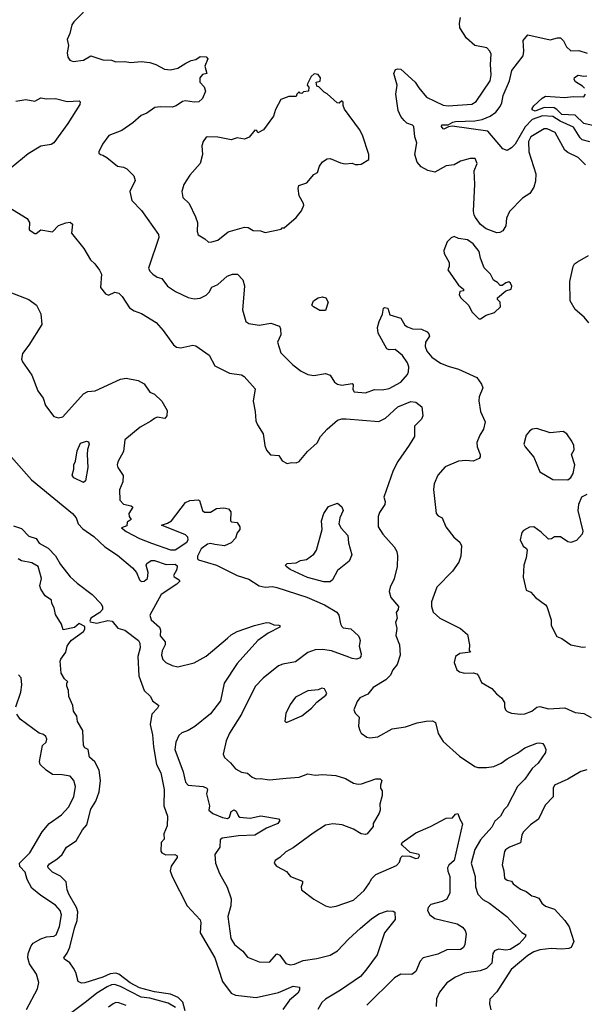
# Model space of a CAD drawing. Extents: x 2087054 to 2277909, y 548907 to 753496.
# Tile 256 of 256: x 2158503 to 2162327, y 687250 to 693919. Entities that reach past the tile are written whole.
import ezdxf

# ---------------------------------------------------------------- set-up
doc = ezdxf.new("R2010")
doc.units = 0

msp = doc.modelspace()

# ---------------------------------------------------------------- linework, layer by layer
at = {"layer": '0CON20XD'}
for points in [[(2158935, 693970.8), (2158868.8, 693905), (2158856.2, 693885), (2158842, 693825), (2158823.3, 693785), (2158833.3, 693745), (2158824, 693695), (2158828.8, 693665), (2158843.3, 693645), (2158865, 693636.7), (2158935.7, 693644.3), (2158985, 693674), (2159065, 693646.4), (2159125, 693645.6), (2159155, 693634.6), (2159214.5, 693635.5), (2159255, 693629.5), (2159325, 693635.4), (2159385, 693628.9), (2159425, 693615.8), (2159483.5, 693583.5), (2159525, 693579.4), (2159575, 693591.2), (2159627.5, 693625), (2159665, 693643.8), (2159695, 693650), (2159725, 693669.4), (2159765, 693667.3), (2159778, 693655), (2159757.5, 693605), (2159770, 693555), (2159741.7, 693548.3), (2159722.5, 693525), (2159722.5, 693495), (2159752.5, 693465), (2159762.5, 693435), (2159740, 693385), (2159716.7, 693363.3), (2159685, 693360), (2159625, 693370), (2159605, 693364.2), (2159562, 693335), (2159535, 693326.4), (2159455, 693330), (2159418.8, 693325), (2159365, 693286), (2159325, 693270), (2159269.6, 693220.4), (2159195, 693169.2), (2159107.5, 693135), (2159063.9, 693076.1), (2159040, 693025), (2159040, 693015), (2159050, 693005), (2159065, 693002.5), (2159092.5, 692985), (2159165, 692926.7), (2159205, 692920), (2159228.3, 692908.3), (2159275, 692862.5), (2159285, 692830), (2159250, 692755), (2159262, 692695), (2159327.4, 692627.4), (2159443.8, 692465), (2159446, 692445), (2159376.4, 692236.4), (2159383.8, 692215), (2159404.5, 692194.5), (2159434.5, 692174.5), (2159466.7, 692166.7), (2159504.6, 692114.6), (2159559.1, 692079.1), (2159645, 692038.6), (2159685, 692028.6), (2159725, 692032.5), (2159765, 692052.9), (2159786.3, 692073.7), (2159803.6, 692106.4), (2159844, 692125), (2159908.3, 692181.7), (2159945, 692195.6), (2159977.5, 692195), (2160015, 692156.7), (2160025.6, 692115.6), (2160023.5, 692086.5)], [(2162336.3, 692936.3), (2162284.8, 692984.8), (2162215, 693019.2), (2162195, 693035.3), (2162130.9, 693155), (2162075, 693179.6), (2162055, 693179.5), (2161965, 693125.5), (2161950, 693095), (2161951.2, 693025), (2161999.6, 692875), (2161996, 692825), (2161985.4, 692785), (2161957.3, 692742.7), (2161909.2, 692710.8), (2161820.9, 692619.1), (2161800, 692575), (2161795, 692523.3), (2161775, 692490), (2161755, 692478), (2161735, 692475.7), (2161662.3, 692502.3), (2161625, 692532), (2161590, 692580), (2161580.9, 692595), (2161577.4, 692622.6), (2161585.8, 692805), (2161581.2, 692895), (2161602.5, 692945), (2161587.9, 692977.9), (2161555, 692980), (2161489.2, 692960.8), (2161445, 692935.5), (2161391.8, 692928.2), (2161315, 692885.8), (2161267.5, 692897.5), (2161221.7, 692921.7), (2161194.2, 692954.2), (2161180, 693005), (2161193.1, 693085), (2161180, 693125), (2161172, 693195), (2161163.3, 693205), (2161125, 693218.9), (2161106, 693236), (2161084.2, 693264.2), (2161066.2, 693305), (2161049.5, 693415), (2161060.4, 693475), (2161037.6, 693555), (2161048.2, 693581.8), (2161065, 693586.9), (2161085, 693583.3), (2161180.6, 693495), (2161207, 693457), (2161259.2, 693395), (2161371.1, 693341.1), (2161405, 693336.2), (2161565, 693347.9), (2161595.7, 693365), (2161690.4, 693505), (2161696.8, 693545), (2161692.1, 693615), (2161695.5, 693685.5), (2161687.5, 693705), (2161667.8, 693727.8), (2161585, 693744.5), (2161529.2, 693795), (2161484.3, 693865), (2161481.9, 693895), (2161489.2, 693935)], [(2162365, 693091.8), (2162312.9, 693105), (2162298.1, 693118.1), (2162255, 693190.5), (2162162.9, 693232.9), (2162115, 693263), (2162045, 693268.9), (2161975, 693242.9), (2161927.6, 693192.4), (2161859.5, 693075), (2161835, 693050.4), (2161804.2, 693034.2), (2161774.5, 693044.5), (2161674.1, 693164.1), (2161431.8, 693198.2), (2161406.7, 693193.3), (2161375, 693176.9), (2161370.4, 693180.4), (2161360.9, 693195), (2161362.7, 693207.3), (2161405, 693206.5), (2161435.8, 693225), (2161455, 693229.2), (2161585, 693235.2), (2161635, 693242.7), (2161689.2, 693265), (2161727.9, 693292.1), (2161758.1, 693331.9), (2161769.6, 693355), (2161778.2, 693405), (2161821.5, 693505), (2161835.6, 693575), (2161912.5, 693675), (2161918.4, 693705), (2161912.5, 693777.5), (2161943.8, 693816.2), (2162095, 693781.8), (2162145, 693796.7), (2162165, 693795.6), (2162186.4, 693775), (2162206, 693736), (2162235, 693708.9), (2162289.8, 693709.8), (2162346.6, 693693.4)], [(2159782.3, 692412.3), (2159805, 692414.3), (2159845, 692426.7), (2159915, 692483.3), (2160025, 692513.1), (2160050.8, 692510.8), (2160085, 692491.2), (2160135, 692488), (2160165, 692476.7), (2160275, 692500), (2160281.7, 692508.3), (2160295, 692510), (2160375, 692578.8), (2160411.2, 692625), (2160427.3, 692662.7), (2160426.2, 692675), (2160395.8, 692725), (2160389.2, 692775), (2160393.3, 692795), (2160447.5, 692815), (2160495, 692870), (2160520, 692885), (2160533, 692927), (2160553.6, 692956.4), (2160585, 692977.5), (2160605, 692978.8), (2160675, 692950), (2160706.4, 692943.6), (2160755, 692947.5), (2160775, 692937.5), (2160795, 692937.5), (2160815, 692940), (2160868.3, 692971.7), (2160867.5, 693005), (2160825, 693137.5), (2160805, 693176.2), (2160702.4, 693312.4), (2160693, 693337), (2160695, 693360), (2160685, 693370), (2160666.7, 693353.3), (2160652.5, 693355), (2160586.4, 693416.4), (2160565, 693427.5), (2160530, 693465), (2160515, 693470), (2160510, 693495), (2160538.3, 693501.7), (2160540, 693525), (2160525, 693547.5), (2160498.3, 693551.7), (2160477.5, 693535), (2160452.5, 693485), (2160450, 693475), (2160461.7, 693461.7), (2160460, 693435), (2160425, 693430), (2160415, 693420), (2160401.7, 693421.7), (2160395, 693430), (2160380, 693415), (2160375, 693400), (2160325, 693400), (2160272.3, 693377.7), (2160235, 693310), (2160222.5, 693265), (2160155, 693173.3), (2160115, 693152.5), (2160108.3, 693168.3), (2160095, 693170), (2160057.3, 693122.7), (2160025, 693110.8), (2159975, 693118.8), (2159935, 693106.2), (2159845, 693123.8), (2159775, 693126.7), (2159765, 693122.5), (2159746.7, 693095), (2159736.7, 693065), (2159740, 693005), (2159726.2, 692945), (2159654.3, 692865.7), (2159615, 692802.5), (2159600, 692755), (2159608.8, 692715), (2159650.8, 692675), (2159693.7, 692583.7), (2159706.2, 692546.2), (2159705.7, 692485), (2159711.3, 692461.3), (2159757.5, 692435), (2159782.3, 692412.3)], [(2162329.1, 693455), (2162315, 693469.7), (2162267.5, 693497.5), (2162258.3, 693515), (2162261.3, 693528.7), (2162285, 693542.6), (2162325, 693536.3), (2162345, 693540)], [(2162435, 693190.6), (2162325, 693215.1), (2162265, 693272.2), (2162175, 693275.9), (2162141.2, 693311.2), (2162122.2, 693322.2), (2162055, 693325.2), (2161995, 693299.4), (2161975, 693307.5), (2161973.3, 693316.7), (2161984.6, 693335.4), (2162041.4, 693388.6), (2162065, 693400.2), (2162195, 693391.3), (2162251.4, 693398.6), (2162325, 693397.5), (2162335.5, 693415)], [(2158477.7, 693367.7), (2158545, 693378), (2158605, 693366.7), (2158645, 693389.4), (2158685, 693382.2), (2158745, 693384.4), (2158825, 693365.7), (2158905, 693370), (2158913.3, 693363.3), (2158910.8, 693345), (2158830, 693215), (2158735, 693084.4), (2158715.3, 693074.7), (2158645, 693061.9), (2158559.5, 693010.5), (2158445, 692916.7)], [(2158425, 692650.6), (2158553.3, 692573.3), (2158568.6, 692545), (2158566.7, 692496.7), (2158605, 692470), (2158615, 692470), (2158645, 692496), (2158725, 692482.5), (2158765, 692524.2), (2158815, 692543.8), (2158845, 692548), (2158861.2, 692535), (2158854.1, 692474.1), (2158938.3, 692368.3), (2158981.7, 692291.7), (2159012.5, 692265), (2159043.6, 692223.6), (2159056.7, 692195), (2159050, 692105), (2159085, 692062.5), (2159105, 692052.5), (2159147, 692073), (2159175, 692067.5), (2159196.7, 692045), (2159247.1, 691967.1), (2159277.3, 691947.3), (2159328.3, 691928.3), (2159427.7, 691867.7), (2159475, 691813.1), (2159545, 691715.8), (2159565, 691700.6), (2159595, 691695.6), (2159675, 691714.3), (2159695, 691709.2), (2159786.6, 691646.6), (2159825.6, 691575.6), (2159925, 691525.6), (2160004.2, 691514.2), (2160023, 691503), (2160098.9, 691418.9), (2160084.6, 691335.4), (2160098.8, 691265), (2160103, 691203), (2160112.5, 691175), (2160151.2, 691115), (2160163.8, 691035), (2160175, 691002.5), (2160202.7, 690972.7), (2160258.3, 690968.3), (2160281.7, 690931.7), (2160315, 690912), (2160345, 690920), (2160375, 690916.7), (2160395, 690926.7), (2160452, 690995), (2160517.9, 691052.1), (2160540, 691095), (2160584.6, 691145.4), (2160655, 691206.7), (2160685, 691215.5), (2160715, 691215.5), (2160935, 691198.5), (2160979.7, 691220.3), (2161065, 691297.8), (2161152.5, 691332.5), (2161185, 691328.8), (2161227.3, 691297.3), (2161233.8, 691235), (2161225, 691213.8), (2161178, 691165), (2161178, 691095), (2161142, 691038)], [(2161612.5, 691892.5), (2161625, 691893.3), (2161663, 691917), (2161720, 691935), (2161760, 691975), (2161757.5, 692005), (2161740, 692025), (2161740, 692035), (2161796.4, 692083.6), (2161832.5, 692095), (2161836.7, 692115), (2161827.5, 692135), (2161815, 692142.5), (2161795, 692137.5), (2161771.7, 692118.3), (2161758.3, 692118.3), (2161739.3, 692139.3), (2161712.5, 692155), (2161691.2, 692195), (2161649.1, 692239.1), (2161624.3, 692305), (2161615, 692348.8), (2161575, 692400.8), (2161535, 692427.1), (2161475, 692436), (2161445, 692450), (2161425, 692441.2), (2161398, 692415), (2161376.7, 692355), (2161377.5, 692335), (2161412.5, 692275), (2161411.7, 692248.3), (2161402.5, 692225), (2161475, 692120), (2161510, 692095), (2161508.3, 692081.7), (2161483, 692077), (2161480, 692055), (2161490, 692035), (2161544.1, 691984.1), (2161565, 691940), (2161612.5, 691892.5)], [(2162358.9, 691865), (2162326.7, 691905), (2162265.3, 691955.3), (2162230.8, 692015), (2162230, 692145), (2162251.7, 692248.3), (2162260.8, 692265), (2162280.2, 692279.8), (2162355, 692322.2)], [(2158435, 692073.3), (2158565, 692024.2), (2158617.7, 691985), (2158645, 691927.1), (2158652.6, 691855), (2158565, 691714.2), (2158522.4, 691657.6), (2158515, 691620), (2158521.7, 691601.7), (2158585, 691512.5), (2158625.8, 691405), (2158662, 691355), (2158677.1, 691305), (2158735, 691232.3), (2158765, 691221.8), (2158795, 691228.5), (2158935, 691384.4), (2158965, 691401.8), (2159014.5, 691405.5), (2159185, 691484), (2159225, 691490), (2159305, 691474.2), (2159345, 691452), (2159385, 691396.2), (2159415, 691382), (2159466.7, 691335), (2159501.9, 691271.9), (2159500, 691235), (2159485, 691217.1), (2159435, 691225.8), (2159415, 691218.8), (2159390.9, 691199.1), (2159319.7, 691160.3), (2159215.9, 691074.1), (2159205.7, 690995), (2159168.1, 690925), (2159163.3, 690905), (2159168.6, 690885), (2159202.7, 690832.7), (2159201.2, 690788.8), (2159180, 690735), (2159182, 690665), (2159205, 690637.5), (2159257.1, 690627.1), (2159268.3, 690618.3), (2159242, 690575), (2159243.8, 690555), (2159257, 690533), (2159230, 690515), (2159228.3, 690491.7), (2159193, 690477), (2159225, 690451.4), (2159314.3, 690405), (2159395, 690373.4), (2159525, 690328.9), (2159555, 690328), (2159635, 690381), (2159644.4, 690395), (2159642.3, 690415), (2159625, 690429.1), (2159462.5, 690495), (2159505, 690508.1), (2159532, 690525), (2159625, 690648), (2159655, 690662), (2159715, 690667.5), (2159721.7, 690661.7), (2159741.2, 690595), (2159755, 690584.3), (2159795, 690584.2), (2159835, 690608.8), (2159885, 690612.2), (2159917, 690607), (2159933.8, 690585), (2159930, 690525), (2159938.3, 690518.3), (2159975, 690512.5), (2159993.3, 690485), (2159993.3, 690465), (2159976.4, 690443.6), (2159965, 690407.5), (2159934.3, 690375.7), (2159890, 690355), (2159825, 690365.2), (2159795, 690370.2), (2159775, 690366.8), (2159732.1, 690335), (2159708.2, 690285), (2159708, 690268), (2159715, 690260.8), (2159835, 690224), (2159975, 690155.6), (2160055, 690130), (2160125, 690083.8), (2160166.1, 690076.1), (2160215, 690078.9), (2160245, 690073.2), (2160447.7, 690007.7), (2160566.7, 689956.7), (2160650.8, 689905), (2160665.6, 689885), (2160675, 689827.5), (2160685, 689808), (2160695, 689800), (2160745, 689793.3), (2160796.7, 689745), (2160805, 689730), (2160808.8, 689715), (2160803.3, 689675), (2160815.7, 689625), (2160814, 689605), (2160805, 689594), (2160785, 689588), (2160755, 689591.4), (2160731.5, 689601.5), (2160615, 689643.6), (2160555, 689652.7), (2160505, 689650.5), (2160455, 689633.3), (2160370.7, 689569.3), (2160285.4, 689554.6), (2160255, 689542.1), (2160150.9, 689459.1), (2160098, 689402), (2160005.7, 689215), (2159925, 689086.2), (2159901.5, 689035), (2159882, 688945), (2159890.9, 688920.9), (2159931.2, 688885), (2159965, 688844), (2160005, 688821.4), (2160045.6, 688815.6), (2160077.7, 688787.7), (2160105, 688778), (2160135, 688779.2), (2160195, 688769.4), (2160307.7, 688782.3), (2160395, 688788.6), (2160455, 688810), (2160505, 688802.5), (2160555, 688805.6), (2160645, 688799.2), (2160710.2, 688780.2), (2160765, 688747.1), (2160795, 688740.6), (2160817.5, 688742.5), (2160915, 688776.2), (2160945, 688776.2), (2160956.2, 688765), (2160946.7, 688735), (2160947.5, 688715), (2160957.5, 688695), (2160957.5, 688665), (2160941.2, 688605), (2160943.8, 688565), (2160938.8, 688545), (2160897.5, 688475), (2160896.7, 688455), (2160856.7, 688405), (2160845, 688400), (2160815, 688404.4), (2160765, 688435.7), (2160687.5, 688465), (2160625, 688471.9), (2160575, 688462.9), (2160490.3, 688409.7), (2160355, 688308.8), (2160305, 688283.3), (2160265, 688243.3), (2160232.5, 688225), (2160226.7, 688205), (2160241.2, 688185), (2160280, 688165), (2160309.2, 688149.2), (2160336.3, 688116.3), (2160417.5, 688085), (2160419.3, 688070.7), (2160410, 688045), (2160412.5, 688025), (2160495, 687962), (2160575, 687916.2), (2160605, 687908.8), (2160645.7, 687914.3), (2160764.3, 687955.7), (2160835, 688021.2), (2160868.8, 688065), (2160887.7, 688102.3), (2160915, 688128.8), (2161055, 688190.4), (2161075, 688212.2), (2161085.3, 688244.7), (2161094.7, 688255.3), (2161145, 688252.5), (2161185, 688238.1), (2161205, 688241.5), (2161211.8, 688255), (2161209.1, 688265), (2161148.1, 688278.1), (2161095.6, 688325), (2161090, 688335), (2161094, 688345), (2161185, 688410.8), (2161285, 688454.5), (2161390.7, 688510.7), (2161435, 688512.5), (2161455, 688537.5), (2161471.7, 688541.7), (2161483.8, 688505), (2161502.7, 688472.7), (2161446.2, 688225), (2161408.5, 688191.5), (2161400.2, 688175), (2161402.4, 688152.4), (2161417.5, 688115), (2161415.4, 688004.6), (2161395, 687962.9), (2161365, 687945.7), (2161286.7, 687925), (2161269.2, 687905), (2161264.3, 687885), (2161280, 687855), (2161315, 687831.4), (2161465, 687795.6), (2161502.1, 687772.1), (2161519.7, 687749.7), (2161527.7, 687727.7), (2161517.4, 687652.6), (2161507.6, 687632.4), (2161488.9, 687621.1), (2161395, 687619.1), (2161335, 687589.1), (2161235, 687565.6), (2161215, 687541.2), (2161186.7, 687473.3), (2161157.9, 687452.1)], [(2160023.5, 692086.5), (2160012.1, 691955), (2160035.5, 691875.5), (2160055, 691860.8), (2160125, 691850.8), (2160205, 691864), (2160263, 691843), (2160270, 691825), (2160272, 691785), (2160249.2, 691735), (2160272.2, 691662.2), (2160352.4, 691582.4), (2160409.1, 691539.1), (2160455, 691515.5), (2160495, 691509.2), (2160573.3, 691523.3), (2160605, 691512.5), (2160636.2, 691465), (2160655, 691450), (2160685, 691444.4), (2160755, 691456), (2160762, 691445), (2160759.4, 691415), (2160767.5, 691397.5), (2160845, 691391.9), (2160905, 691414.4), (2160958, 691412), (2161005, 691422.2), (2161085.6, 691465), (2161128.9, 691515), (2161136.2, 691533.8), (2161138.3, 691568.3), (2161128.8, 691595), (2161096.7, 691645), (2161046.1, 691686.1), (2161005, 691683.3), (2160990.7, 691690.7), (2160930, 691795), (2160927.5, 691835), (2160937.5, 691875), (2160960, 691925), (2160967.5, 691965), (2160975, 691970), (2160996.7, 691965), (2161010, 691920), (2161085, 691896.7), (2161110.7, 691850.7), (2161129.3, 691839.3), (2161164.2, 691824.2), (2161225, 691822.5), (2161261.9, 691805), (2161275, 691790.8), (2161278.7, 691775), (2161251.3, 691735), (2161248.8, 691705), (2161260.4, 691675), (2161293.6, 691633.6), (2161353.4, 691593.4), (2161405, 691571.5), (2161475, 691551.9), (2161598.8, 691495), (2161631.2, 691451.2), (2161639.2, 691425), (2161615.7, 691365), (2161613.4, 691336.6), (2161624.7, 691265), (2161655.2, 691195), (2161644.3, 691145), (2161620, 691105), (2161600, 691055), (2161602.5, 691025), (2161621.9, 690975), (2161622, 690958), (2161615, 690946.7), (2161575, 690928), (2161525, 690934.3), (2161475, 690928.6), (2161385, 690890), (2161335.6, 690835), (2161310, 690775), (2161305.9, 690735.9), (2161324.2, 690574.2), (2161337.7, 690557.7), (2161364.3, 690544.3), (2161389.2, 690485), (2161443.8, 690415), (2161485, 690380), (2161495.8, 690355), (2161490.6, 690285), (2161478.2, 690245), (2161435, 690182.7), (2161327.8, 690075), (2161292.9, 689975), (2161292.5, 689945), (2161304.4, 689905), (2161349.7, 689865), (2161413, 689833), (2161487.9, 689795), (2161535.8, 689755), (2161548.8, 689685), (2161547.5, 689647.5), (2161557.5, 689635), (2161485, 689625.7), (2161453.8, 689605), (2161446.7, 689565), (2161463.3, 689515), (2161482.3, 689502.3), (2161515, 689493.8), (2161575, 689495.8), (2161599.1, 689489.1), (2161611.4, 689475), (2161630, 689430), (2161699.8, 689389.8), (2161732.5, 689352.5), (2161766.8, 689326.8), (2161787.5, 689295), (2161786.7, 689265), (2161792.5, 689245), (2161803.9, 689233.9), (2161835, 689221.2), (2161894.3, 689214.3), (2161925, 689217.8), (2161972.5, 689235), (2162005, 689262.5), (2162025, 689267.5), (2162085, 689250.8), (2162195, 689257.8), (2162265, 689226.1), (2162325, 689220), (2162373, 689193)], [(2160575, 691950), (2160535, 691950), (2160493.9, 691973.9), (2160482.5, 691985), (2160493.3, 692015), (2160525, 692036), (2160555, 692041.2), (2160576.7, 692035), (2160593.3, 692005), (2160575, 691950)], [(2162215, 690803.3), (2162235, 690817.5), (2162251.2, 690845), (2162262, 690905), (2162241.2, 690975), (2162258.8, 691005), (2162256, 691035), (2162243.8, 691065), (2162210, 691115), (2162185, 691130), (2162095, 691120), (2162005, 691150.8), (2161975, 691145.8), (2161955, 691132.5), (2161933.1, 691105), (2161917.5, 691045), (2161926, 691025), (2161986.4, 690956.4), (2162025, 690857.5), (2162115, 690804.2), (2162215, 690803.3)], [(2158935, 690783.6), (2158869.6, 690815), (2158858.8, 690835), (2158868.5, 690875), (2158868.6, 690905), (2158880.6, 690929.4), (2158891.4, 690998.6), (2158915, 691050.8), (2158954.3, 691064.3), (2158969.3, 691059.3), (2158973.9, 691043.9), (2158962.3, 691007.7), (2158959.7, 690975), (2158964.6, 690885), (2158948.6, 690795), (2158935, 690783.6)], [(2158413.1, 690995), (2158583, 690803), (2158861.3, 690575), (2158885.2, 690545), (2158900, 690505), (2158931, 690471), (2159005, 690419), (2159079.1, 690349.1), (2159165, 690291.9), (2159266, 690206), (2159293.6, 690175), (2159315.3, 690125.3), (2159326.7, 690113.3), (2159345, 690115.4), (2159368.2, 690135), (2159373.7, 690175), (2159358.6, 690225), (2159363.3, 690236.7), (2159392.5, 690255), (2159416.7, 690255), (2159495, 690228.7), (2159555, 690231.2), (2159569.3, 690219.3), (2159566.2, 690195), (2159544, 690155), (2159550, 690145), (2159583.8, 690125), (2159588, 690115), (2159567.8, 690095), (2159460.4, 690025), (2159384.4, 689885), (2159394.4, 689855), (2159449.4, 689805), (2159455.6, 689785), (2159454.3, 689745), (2159487.1, 689705), (2159488.9, 689685), (2159468.2, 689645), (2159463.1, 689615), (2159472, 689585), (2159493.3, 689565), (2159535, 689544), (2159575, 689536), (2159685, 689562.2), (2159765, 689607.7), (2159910.2, 689729.8), (2159935, 689751.8), (2159975.7, 689775), (2160094, 689816), (2160175, 689836.8), (2160194.7, 689834.7), (2160225, 689820), (2160258.3, 689818.3), (2160266, 689815), (2160266, 689805), (2160186.4, 689763.6), (2160115, 689714.3), (2159975, 689558.5), (2159887.3, 689425), (2159862.3, 689305), (2159795, 689217.5), (2159688.2, 689131.8), (2159645, 689105.6), (2159601.7, 689088.3), (2159580.3, 689069.7), (2159560, 689025), (2159554, 688975), (2159611.1, 688825), (2159619.6, 688785), (2159625.4, 688755), (2159643.1, 688735), (2159745.7, 688725.7), (2159770.8, 688715), (2159774.3, 688705), (2159767.5, 688675), (2159788.6, 688595), (2159784.2, 688565), (2159812, 688542), (2159875.7, 688515), (2159910.9, 688509.1), (2159923.1, 688516.9), (2159935.4, 688555), (2159955, 688566.4), (2159968.6, 688558.6), (2159983.8, 688525), (2159995, 688517.3), (2160065, 688511.9), (2160135.8, 688525.8), (2160255, 688505.8), (2160263.8, 688495), (2160252, 688475), (2160175, 688442.2), (2160095.2, 688394.8), (2159985, 688391.5), (2159875, 688375.5), (2159861.4, 688365), (2159859.4, 688315), (2159825.5, 688265), (2159829.6, 688205), (2159856.1, 688135), (2159907.6, 688042.4), (2159935.9, 687965), (2159933.6, 687916.4), (2159912.5, 687845), (2159932.5, 687695), (2159958.6, 687655), (2160015, 687609.2), (2160045, 687570), (2160125, 687538), (2160193.9, 687536.1), (2160245, 687591.2), (2160265, 687582), (2160305, 687525.7), (2160335, 687517.8), (2160365, 687522.2), (2160423.2, 687546.8), (2160515, 687559.5), (2160605, 687583.8), (2160655, 687612.9), (2160729.2, 687690.8), (2160811.8, 687765), (2160885, 687828.8), (2160935, 687862.9), (2160995, 687883.5), (2161031.7, 687881.7), (2161043.8, 687873.8), (2161046.2, 687825), (2160974, 687735), (2160924, 687585), (2160848.1, 687481.9), (2160810.7, 687439.3), (2160675, 687346.4), (2160574.2, 687285.8), (2160548.8, 687261.2), (2160522.9, 687215)], [(2161142, 691038), (2161065, 690927.5), (2161032.2, 690865), (2160968.8, 690685), (2160978, 690655), (2160975.8, 690635.8), (2160939.3, 690580.7), (2160930, 690555), (2160931.4, 690485), (2160962.9, 690435), (2161039.5, 690349.5), (2161056.3, 690316.3), (2161062.8, 690287.2), (2161058.8, 690215), (2161038.8, 690131.2), (2161011.2, 690075), (2161006.2, 690045), (2161016.2, 690005), (2161068.6, 689945), (2161066, 689925), (2161053.9, 689903.9), (2161059.2, 689865), (2161048.8, 689835), (2161057.5, 689795), (2161051.1, 689748.9), (2161074.4, 689685), (2161080.6, 689615), (2161059.3, 689550.7), (2161030, 689515), (2161015, 689480), (2160982.3, 689447.7), (2160896.7, 689395), (2160860.3, 689349.7), (2160806.7, 689325), (2160789.2, 689300.8), (2160766.7, 689245), (2160775, 689222.5), (2160803.3, 689195), (2160797.1, 689135), (2160805.7, 689105.7), (2160816.8, 689086.8), (2160855, 689058.8), (2160875, 689054), (2160929.1, 689060.9), (2161025, 689115.8), (2161115, 689130), (2161195, 689155.7), (2161255, 689167.5), (2161299.5, 689169.5), (2161318.3, 689158.3), (2161338, 689085), (2161371.1, 689031.1), (2161480.8, 688930.8), (2161585, 688860), (2161605, 688854.4), (2161665, 688854.2), (2161715, 688861.1), (2161765, 688884.4), (2161805, 688913.3), (2161875, 688950.5), (2161925, 688986.5), (2162005, 689019.4), (2162025, 689021.4), (2162045.8, 689015.8), (2162058.3, 688998.3), (2162067.5, 688975), (2162064, 688955), (2162015, 688884.2), (2161975, 688848), (2161924.4, 688775), (2161874.2, 688725), (2161805, 688590), (2161785, 688568.8), (2161760.6, 688525), (2161720.6, 688489.4), (2161700.4, 688449.6), (2161624.5, 688365), (2161585, 688297.5), (2161560, 688205), (2161587.3, 688115), (2161589.6, 688045), (2161606.2, 687995), (2161640.4, 687960.4), (2161685.6, 687935.6), (2161802.2, 687845), (2161855.6, 687785.6), (2161905, 687737.1), (2161931.4, 687721.4), (2161926.9, 687705), (2161885, 687659.2), (2161825, 687620.8), (2161795, 687616.2), (2161745, 687623.1), (2161718.9, 687611.1), (2161707.8, 687595), (2161700.5, 687529.5), (2161665, 687493.2), (2161622.6, 687477.4), (2161515, 687460.6), (2161455, 687434.4), (2161396.2, 687395), (2161347.4, 687332.6), (2161326.1, 687286.1), (2161324.3, 687235)], [(2162345, 690703.8), (2162308.8, 690685), (2162288, 690635), (2162284, 690595), (2162316.2, 690455), (2162312.5, 690435), (2162275, 690392.5), (2162235, 690377.5), (2162215, 690382.5), (2162165, 690416.7), (2162125, 690417.5), (2162105, 690403.3), (2162085, 690401.2), (2162035, 690448), (2161985, 690483.3), (2161955, 690482.5), (2161915, 690460), (2161903.8, 690445), (2161893.8, 690395), (2161914.2, 690354.2), (2161935, 690337.5), (2161940, 690325), (2161934.2, 690275), (2161918, 690225), (2161912.7, 690142.7), (2161932.5, 690055), (2161965, 690042.5), (2161997.5, 690005), (2162065, 689956.7), (2162072.5, 689945), (2162103.3, 689855), (2162103.3, 689815), (2162140.5, 689740.5), (2162175, 689728.8), (2162235, 689685.7), (2162315, 689669.2)], [(2160605, 690111.9), (2160562.5, 690112.5), (2160451.4, 690141.4), (2160335, 690194.6), (2160308, 690215), (2160303.8, 690225), (2160315, 690236.7), (2160375, 690240), (2160405, 690256.2), (2160445, 690263.8), (2160495, 690298), (2160512.2, 690325), (2160550.8, 690465), (2160547.9, 690525), (2160562.2, 690575), (2160595, 690622), (2160655, 690644.2), (2160685, 690618.6), (2160693.3, 690595), (2160671.2, 690545), (2160665.6, 690505), (2160681.4, 690475), (2160725.4, 690425.4), (2160730.7, 690375), (2160751.8, 690295), (2160735, 690250.6), (2160655, 690188.5), (2160620.9, 690125), (2160605, 690111.9)], [(2158461.7, 690491.7), (2158515, 690473.3), (2158565, 690420), (2158613.3, 690405), (2158635, 690372.5), (2158695, 690340), (2158745, 690288.8), (2158778.3, 690228.3), (2158844.4, 690144.4), (2158891.6, 690101.6), (2158994.5, 690025), (2159052.9, 689965), (2159064, 689945), (2159063.3, 689925), (2159045, 689903.3), (2158985, 689865.8), (2158977.5, 689845), (2158980.9, 689840.9), (2159025, 689831.9), (2159099.3, 689849.3), (2159130, 689845), (2159168, 689798), (2159215, 689784.2), (2159307.5, 689715), (2159316, 689696), (2159318.5, 689665), (2159302.8, 689605), (2159309.6, 689475), (2159346.5, 689376.5), (2159388.8, 689335), (2159403.3, 689305), (2159446, 689275), (2159436.9, 689255), (2159398.5, 689215), (2159386.7, 689145), (2159402.4, 689075), (2159408.1, 688995), (2159429.2, 688875), (2159458.3, 688818.3), (2159482.5, 688705), (2159479.2, 688595), (2159504.6, 688525), (2159500.9, 688459.1), (2159480, 688405), (2159481.7, 688368.3), (2159462, 688345), (2159458.3, 688288.3), (2159466, 688275), (2159492, 688262), (2159553.9, 688263.9), (2159570, 688255), (2159568.8, 688245), (2159528.1, 688185), (2159522.9, 688155), (2159536.5, 688115), (2159637.3, 687917.3), (2159725, 687823.3), (2159729.4, 687805), (2159725.8, 687735), (2159824.4, 687565), (2159876, 687405), (2159935, 687324.6), (2159965, 687310.8), (2160105, 687295.6), (2160255, 687330), (2160355, 687372.5), (2160397.5, 687365), (2160397.5, 687345), (2160386.5, 687325), (2160331.4, 687278.6), (2160284.4, 687215)], [(2159622.9, 687205), (2159607.6, 687265), (2159575.7, 687295.7), (2159525, 687319.5), (2159415, 687333.4), (2159315, 687360.8), (2159251.9, 687395), (2159175, 687454.8), (2159155, 687460.4), (2159115, 687456.1), (2159065, 687433.6), (2158944.5, 687394.5), (2158922.6, 687392.6), (2158898.8, 687405), (2158882.8, 687465), (2158868.4, 687495), (2158841.6, 687531.6), (2158806, 687555), (2158800.8, 687565), (2158824.7, 687595.3), (2158842.3, 687637.7), (2158875, 687765.6), (2158892.8, 687817.2), (2158896.8, 687876.8), (2158888.3, 687905), (2158834.7, 687995), (2158824.7, 688025), (2158818.5, 688078.5), (2158778.5, 688118.5), (2158726, 688145), (2158695.8, 688175), (2158693.3, 688185), (2158705, 688201.4), (2158755, 688232), (2158790, 688265), (2158820, 688315), (2158885, 688358), (2158927.9, 688432.1), (2158956.7, 688465), (2158985, 688572), (2159018.6, 688625), (2159041.7, 688688.3), (2159050.9, 688765), (2159041.2, 688835), (2159011.3, 688891.3), (2158975.5, 688925), (2158965.8, 688975.8), (2158945, 688986.7), (2158935, 689002.5), (2158930, 689105), (2158894, 689165), (2158888.8, 689201.2), (2158866.7, 689235), (2158863.8, 689275), (2158836, 689335), (2158833.3, 689375), (2158822.5, 689405), (2158822.5, 689427.5), (2158830, 689435), (2158806.7, 689455), (2158783, 689493), (2158778, 689575), (2158781.7, 689588.3), (2158816.2, 689635), (2158824, 689675), (2158835, 689693.3), (2158854.4, 689715.6), (2158935, 689776.2), (2158945, 689790), (2158945, 689808), (2158905, 689828.8), (2158875, 689802), (2158796.2, 689786.2), (2158786.2, 689825), (2158745, 689890), (2158736.2, 689935), (2158720, 689965), (2158718.3, 689988.3), (2158675, 690016), (2158645, 690061.2), (2158640, 690085), (2158650, 690135), (2158627.5, 690215), (2158585, 690240), (2158515, 690253.8), (2158492.5, 690267.5)], [(2162315, 689669.2), (2162335, 689671.2)], [(2158476.5, 689265), (2158509.5, 689365), (2158518.1, 689415), (2158512.1, 689462.1), (2158495, 689480.8)], [(2160315, 689160), (2160415, 689203.3), (2160480, 689255), (2160515, 689297.5), (2160577.5, 689345), (2160582.5, 689355), (2160567, 689387), (2160549.3, 689390.7), (2160525, 689380), (2160455, 689374), (2160370.7, 689329.3), (2160335, 689280), (2160305, 689220), (2160298.3, 689168.3), (2160305, 689160), (2160315, 689160)], [(2158549.4, 687215), (2158623.2, 687355), (2158631.4, 687398.6), (2158616.2, 687455), (2158568.4, 687525), (2158558.8, 687565), (2158559.4, 687595), (2158579.5, 687645), (2158595, 687664.3), (2158645, 687692.9), (2158685, 687706.7), (2158735, 687710.6), (2158748.8, 687721.2), (2158772.7, 687777.3), (2158785.6, 687855), (2158777.8, 687885), (2158745, 687922.5), (2158645, 687986.9), (2158586, 688036), (2158553.8, 688095), (2158540.6, 688145), (2158503.4, 688183.4), (2158500.6, 688205), (2158572.5, 688275), (2158655, 688419.2), (2158702, 688475), (2158785, 688534.4), (2158834.2, 688585), (2158869.4, 688655), (2158881.9, 688725), (2158869.2, 688765), (2158844.4, 688794.4), (2158790, 688805), (2158725, 688806.9), (2158682.9, 688835), (2158642.5, 688875), (2158637.5, 688895), (2158656.7, 689003.3), (2158682.5, 689025), (2158686.7, 689045), (2158678.8, 689065), (2158665, 689077.5), (2158635, 689086.7), (2158505, 689180.6), (2158483.5, 689215)], [(2162345, 688837.8), (2162303.8, 688826.2), (2162216.1, 688773.9), (2162125.8, 688735), (2162115.5, 688714.5), (2162116.7, 688655), (2162062.2, 688597.8), (2162016.9, 688505), (2161963.3, 688466.7), (2161914.2, 688415.8), (2161903.8, 688395), (2161895, 688343.8), (2161820, 688315), (2161793, 688297), (2161785.8, 688284.2), (2161771.4, 688195), (2161782.5, 688155), (2161786.7, 688105), (2161805, 688091.2), (2161835, 688083.3), (2161846.2, 688065), (2161895, 688028.8), (2161932.5, 688015), (2161972.5, 687985), (2161989.3, 687980.7), (2162019.5, 687969.5), (2162038.8, 687935), (2162063.8, 687915), (2162125, 687894.3), (2162195, 687818), (2162224.6, 687774.6), (2162256.9, 687675), (2162239.2, 687635), (2162222.9, 687627.1), (2162175, 687623.1), (2162102.6, 687627.4), (2162025, 687618.5), (2161984.7, 687605.3), (2161945, 687580.9), (2161831.1, 687485), (2161735, 687334), (2161687.5, 687285), (2161684.1, 687254.1), (2161695, 687213.3)], [(2161157.9, 687452.1), (2161085, 687453.5), (2161041.3, 687428.7), (2160854.7, 687245.3)], [(2159557.6, 687227.6), (2159508.6, 687258.6), (2159385, 687291.1), (2159325, 687298.6), (2159185, 687371.7), (2159145, 687383.8), (2159125, 687382.3), (2159095, 687369), (2159025.5, 687325), (2158955, 687268.5), (2158855, 687193.5)], [(2159225, 687240.9), (2159175, 687261.1), (2159155, 687261.9), (2159135, 687254.3), (2159105, 687230.8)]]:
    msp.add_lwpolyline(points, dxfattribs=at)

doc.saveas('drawing.dxf')
